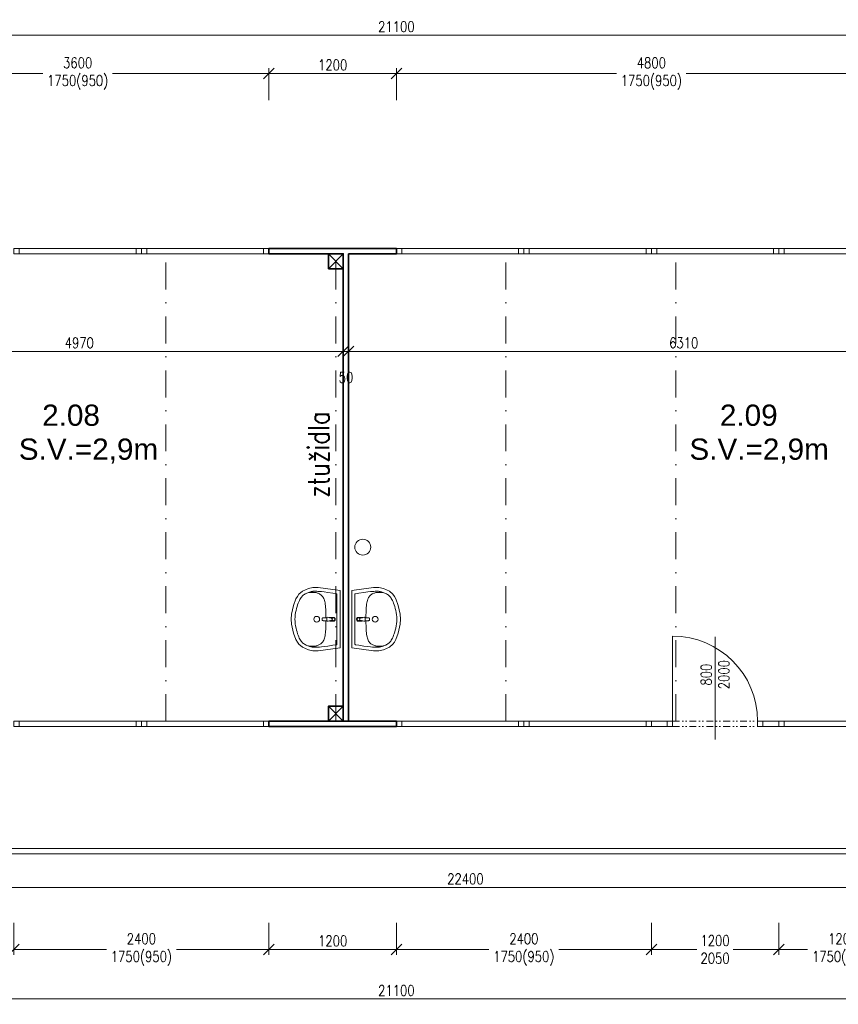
# Model space of a CAD drawing. Header units: millimetres. Extents: x -485339 to 286898, y -1189934 to 1602269.
# Tile 191 of 230: x 25820 to 33525, y -657983 to -648713. Entities that reach past the tile are written whole.
import ezdxf

# ---------------------------------------------------------------- set-up
doc = ezdxf.new("R2010")
doc.units = ezdxf.units.MM
doc.header["$LTSCALE"] = 10
doc.linetypes.add('DASHDOT', pattern=[25.4, 12.7, -6.35, 0, -6.35])
doc.linetypes.add('DĚLICÍ2', pattern=[15.875, 6.35, -3.175, 0, -3.175, 0, -3.175])
doc.layers.get('Defpoints').update_dxf_attribs({"lineweight": 0})
doc.layers.add('BOUR_zařizováky', color=7, linetype='Continuous', lineweight=18, true_color=0x4ccd32)
for name, color, linetype, lineweight in [('St__otvory_dveře', 40, 'Continuous', 18), ('St_kóty', 132, 'Continuous', 18), ('St_otvory_okna', 40, 'Continuous', 18), ('St_plocha_místnosti', 250, 'Continuous', 18), ('St_popis_otvory', 40, 'Continuous', 18), ('St_sloupy_opláštění_půdorys', 25, 'Continuous', 35), ('St_čáry_obrys', 5, 'Continuous', 35), ('St_čáry_osy', 250, 'DASHDOT', 18), ('St_čáry_plné', 250, 'Continuous', 18), ('ZTI_ST_kanalda', 234, 'Continuous', 18)]:
    doc.layers.add(name, color=color, linetype=linetype, lineweight=lineweight)
doc.styles.add('Andy', font='arial.ttf')
doc.styles.get("Standard").update_dxf_attribs({"font": 'simplex.shx', "width": 0.8})
doc.dimstyles.new('stavebníM50 vnitřní', dxfattribs={"dimtxt": 100, "dimasz": 100, "dimexe": 50, "dimexo": 100, "dimgap": 30, "dimtad": 1, "dimdec": 0, "dimtxsty": 'Standard', "dimblk": 'OBLIQUE', "dimcen": 2.5, "dimclrd": 256, "dimclre": 256, "dimclrt": 256, "dimadec": 0, "dimazin": 0, "dimtfac": 1, "dimtdec": 0, "dimtmove": 2, "dimatfit": 2, "dimldrblk": 'OBLIQUE', "dimfxl": 250, "dimfxlon": 1, "dimlwd": -1, "dimlwe": -1, "dimarcsym": 0})

# ---------------------------------------------------------------- blocks, each defined once
blk = doc.blocks.new('G$C325A9F68')
at = {"layer": 'St_otvory_okna', "ltscale": 2}
for points in [[(0, 0), (1200, 0), (1200, 50), (0, 50)], [(0, 0), (50, 0), (50, 50), (0, 50)], [(1200, 0), (1150, 0), (1150, 50), (1200, 50)]]:
    blk.add_lwpolyline(points, close=True, dxfattribs=at)
blk = doc.blocks.new('G$C51AC4435')
at = {"layer": 'St__otvory_dveře', "ltscale": 2}
for points in [[(0, 0), (50, 0), (50, -150), (0, -150)], [(0, -150), (50, -150), (50, -200), (0, -200)], [(0, -1050), (50, -1050), (50, -1000), (0, -1000)], [(0, -1200), (50, -1200), (50, -1050), (0, -1050)]]:
    blk.add_lwpolyline(points, close=True, dxfattribs=at)
at = {"layer": 'St__otvory_dveře', "linetype": 'DĚLICÍ2'}
for points in [[(0, -1000), (0, -200)], [(50, -1000), (50, -200)]]:
    blk.add_lwpolyline(points, dxfattribs=at)
at = {"layer": 'St__otvory_dveře', "ltscale": 2}
blk.add_lwpolyline([(50, -1000), (850, -1000)], dxfattribs=at)
blk.add_arc((50, -1000), 800, 0, 90, dxfattribs=at)
blk = doc.blocks.new('19252405')
at = {"color": 0}
for p, q in [((-297.4, 289), (-354.4, 263.7)), ((-256, 297.9), (-297.4, 289)), ((-205.9, 297.8), (-256, 297.9)), ((-0.1, 270), (-205.9, 297.8)), ((-415, 191.7), (-438, 129.3)), ((-402, 215.6), (-415, 191.7)), ((-387.8, 235.1), (-402, 215.6)), ((-354.4, 263.7), (-387.8, 235.1)), ((-377.9, 187.5), (-383.4, 176.7)), ((-372.4, 197), (-377.9, 187.5)), ((-366.9, 205.2), (-372.4, 197)), ((-361.2, 212.3), (-366.9, 205.2)), ((-355.4, 218.6), (-361.2, 212.3)), ((-349.3, 224.2), (-355.4, 218.6)), ((-342.8, 229.3), (-349.3, 224.2)), ((-335.7, 234), (-342.8, 229.3)), ((-328.1, 238.5), (-335.7, 234)), ((-319.9, 242.7), (-328.1, 238.5)), ((-311.4, 246.6), (-319.9, 242.7)), ((-303, 250), (-311.4, 246.6)), ((-294.7, 253.1), (-303, 250)), ((-296.5, 251), (-303, 250)), ((-289.1, 251.8), (-296.5, 251)), ((-287, 255.6), (-294.7, 253.1)), ((-281, 252.4), (-289.1, 251.8)), ((-279.9, 257.7), (-287, 255.6)), ((-272.6, 252.9), (-281, 252.4)), ((-273.6, 259.4), (-279.9, 257.7)), ((-267.9, 260.7), (-273.6, 259.4)), ((-264.3, 253.2), (-272.6, 252.9)), ((-262.5, 261.7), (-267.9, 260.7)), ((-256.6, 253.4), (-264.3, 253.2)), ((-257.4, 262.5), (-262.5, 261.7)), ((-252.3, 263.1), (-257.4, 262.5)), ((-249.5, 253.4), (-256.6, 253.4)), ((-247.3, 263.5), (-252.3, 263.1)), ((-243.2, 253.2), (-249.5, 253.4)), ((-242, 263.9), (-247.3, 263.5)), ((-237.2, 252.7), (-243.2, 253.2)), ((-236, 264), (-242, 263.9)), ((-231.5, 252), (-237.2, 252.7)), ((-228.7, 263.9), (-236, 264)), ((-225.7, 250.8), (-231.5, 252)), ((-219.5, 263.5), (-228.7, 263.9)), ((-219.7, 249.3), (-225.7, 250.8)), ((-213.4, 247.2), (-219.7, 249.3)), ((-208.3, 262.9), (-219.5, 263.5)), ((-206.7, 244.7), (-213.4, 247.2)), ((-194.3, 261.8), (-208.3, 262.9)), ((-199.8, 241.7), (-206.7, 244.7)), ((-192.9, 238.2), (-199.8, 241.7)), ((-175.7, 260), (-194.3, 261.8)), ((-186.2, 234.2), (-192.9, 238.2)), ((-179.7, 229.6), (-186.2, 234.2)), ((-173.6, 224.5), (-179.7, 229.6)), ((-149.9, 256.8), (-175.7, 260)), ((-168, 218.8), (-173.6, 224.5)), ((-162.7, 212.4), (-168, 218.8)), ((-158, 205.2), (-162.7, 212.4)), ((-153.7, 197.1), (-158, 205.2)), ((-149.9, 188), (-153.7, 197.1)), ((-114.5, 252), (-149.9, 256.8)), ((-146.7, 177.9), (-149.9, 188)), ((-67.2, 245), (-114.5, 252)), ((-34.3, 239.9), (-67.2, 245)), ((-30.1, 235), (-29.9, -235)), ((-0.1, 270), (0.1, -270)), ((-438, 129.3), (-456.2, 47.3)), ((-409.5, 101.6), (-414.2, 82.9)), ((-404.5, 119.4), (-409.5, 101.6)), ((-399.3, 135.8), (-404.5, 119.4)), ((-394.1, 150.9), (-399.3, 135.8)), ((-388.8, 164.5), (-394.1, 150.9)), ((-383.4, 176.7), (-388.8, 164.5)), ((-143.9, 166.8), (-146.7, 177.9)), ((-141.5, 154.5), (-143.9, 166.8)), ((-139.5, 141.3), (-141.5, 154.5)), ((-137.9, 127), (-139.5, 141.3)), ((-136.6, 111.6), (-137.9, 127)), ((-135.5, 95.2), (-136.6, 111.6)), ((-134.7, 77.8), (-135.5, 95.2)), ((-456.2, 47.3), (-460, -0.1)), ((-423.8, 21.2), (-425.1, -1.9)), ((-423.8, -21.5), (-425.1, 1.7)), ((-421.5, 42.6), (-423.8, 21.2)), ((-418.2, 63.2), (-421.5, 42.6)), ((-414.2, 82.9), (-418.2, 63.2)), ((-167.6, 4.8), (-167.7, 2.2)), ((-167.7, 2.2), (-167.7, 0)), ((-167.5, 6.7), (-167.6, 4.8)), ((-167.4, 8), (-167.5, 6.7)), ((-167.2, 9), (-167.4, 8)), ((-167, 9.6), (-167.2, 9)), ((-166.7, 10.2), (-167, 9.6)), ((-166.5, 10.7), (-166.7, 10.2)), ((-166.2, 11.1), (-166.5, 10.7)), ((-165.8, 11.4), (-166.2, 11.1)), ((-165.5, 11.7), (-165.8, 11.4)), ((-165.1, 11.9), (-165.5, 11.7)), ((-164.7, 12.1), (-165.1, 11.9)), ((-164.2, 12.3), (-164.7, 12.1)), ((-163.7, 12.5), (-164.2, 12.3)), ((-163.2, 12.6), (-163.7, 12.5)), ((-162.5, 12.7), (-163.2, 12.6)), ((-161.8, 12.9), (-162.5, 12.7)), ((-160.9, 13), (-161.8, 12.9)), ((-159.9, 13), (-160.9, 13)), ((-158.7, 13.1), (-159.9, 13)), ((-157.3, 13.2), (-158.7, 13.1)), ((-155.5, 13.3), (-157.3, 13.2)), ((-153.4, 13.3), (-155.5, 13.3)), ((-150.9, 13.4), (-153.4, 13.3)), ((-148.1, 13.5), (-150.9, 13.4)), ((-145, 13.6), (-148.1, 13.5)), ((-141.7, 13.6), (-145, 13.6)), ((-138.2, 13.8), (-141.7, 13.6)), ((-134.6, 13.9), (-138.2, 13.8)), ((-134.1, 59.5), (-134.7, 77.8)), ((-131.1, 14), (-134.6, 13.9)), ((-133.8, 40.3), (-134.1, 59.5)), ((-133.5, 20.5), (-133.8, 40.3)), ((-133.5, 13.9), (-133.5, 20.5)), ((-127.5, 14.2), (-131.1, 14)), ((-124.2, 14.4), (-127.5, 14.2)), ((-125.2, 8.9), (-125.9, 0)), ((-124.7, 12.6), (-125.2, 8.9)), ((-123.5, 16.6), (-124.7, 12.6)), ((-122.5, 18), (-123.5, 16.6)), ((-120.2, 19), (-122.5, 18)), ((-113.5, 18.2), (-120.2, 19)), ((-100.4, 14.6), (-113.5, 18.2)), ((-101.7, 15.8), (-104.1, 15.6)), ((-99.2, 15.9), (-101.7, 15.8)), ((-90.4, 12.4), (-100.4, 14.6)), ((-96.8, 16.1), (-99.2, 15.9)), ((-94.8, 16.2), (-96.8, 16.1)), ((-92.9, 16.4), (-94.8, 16.2)), ((-91.1, 16.5), (-92.9, 16.4)), ((-89.5, 16.6), (-91.1, 16.5)), ((-85, 11.7), (-90.4, 12.4)), ((-88, 16.7), (-89.5, 16.6)), ((-86.5, 16.8), (-88, 16.7)), ((-85, 16.9), (-86.5, 16.8)), ((-83.5, 17), (-85, 16.9)), ((-80.9, 12), (-85, 11.7)), ((-82, 17.1), (-83.5, 17)), ((-80.6, 17.2), (-82, 17.1)), ((-76.4, 13), (-80.9, 12)), ((-79.2, 17.3), (-80.6, 17.2)), ((-78, 17.4), (-79.2, 17.3)), ((-76.8, 17.5), (-78, 17.4)), ((-75.7, 17.5), (-76.8, 17.5)), ((-70.6, 14.3), (-76.4, 13)), ((-74.6, 17.6), (-75.7, 17.5)), ((-73.6, 17.7), (-74.6, 17.6)), ((-72.5, 17.8), (-73.6, 17.7)), ((-71.4, 17.8), (-72.5, 17.8)), ((-70.3, 17.9), (-71.4, 17.8)), ((-63.6, 15), (-70.6, 14.3)), ((-69, 17.9), (-70.3, 17.9)), ((-67.6, 18), (-69, 17.9)), ((-65.9, 18.1), (-67.6, 18)), ((-64, 18.1), (-65.9, 18.1)), ((-61.7, 18.2), (-64, 18.1)), ((-55.3, 16.9), (-55.3, 16.9)), ((-49.8, 12.9), (-49.8, 12.9)), ((-46.2, 7), (-46.2, 7)), ((-456.2, -47.5), (-460, -0.1)), ((-438, -129.6), (-456.2, -47.5)), ((-421.5, -42.8), (-423.8, -21.5)), ((-418.2, -63.4), (-421.5, -42.8)), ((-414.1, -83.1), (-418.2, -63.4)), ((-409.5, -101.8), (-414.1, -83.1)), ((-167.7, -2.3), (-167.7, 0)), ((-167.6, -4.9), (-167.7, -2.3)), ((-167.5, -6.8), (-167.6, -4.9)), ((-167.4, -8.1), (-167.5, -6.8)), ((-167.2, -9), (-167.4, -8.1)), ((-167, -9.7), (-167.2, -9)), ((-166.7, -10.3), (-167, -9.7)), ((-166.4, -10.8), (-166.7, -10.3)), ((-166.1, -11.2), (-166.4, -10.8)), ((-165.8, -11.5), (-166.1, -11.2)), ((-165.5, -11.8), (-165.8, -11.5)), ((-165.1, -12), (-165.5, -11.8)), ((-164.7, -12.2), (-165.1, -12)), ((-164.2, -12.4), (-164.7, -12.2)), ((-163.7, -12.6), (-164.2, -12.4)), ((-163.2, -12.7), (-163.7, -12.6)), ((-162.5, -12.8), (-163.2, -12.7)), ((-161.8, -12.9), (-162.5, -12.8)), ((-160.9, -13), (-161.8, -12.9)), ((-159.9, -13.1), (-160.9, -13)), ((-158.7, -13.2), (-159.9, -13.1)), ((-157.3, -13.3), (-158.7, -13.2)), ((-155.5, -13.3), (-157.3, -13.3)), ((-153.4, -13.4), (-155.5, -13.3)), ((-150.9, -13.5), (-153.4, -13.4)), ((-148.1, -13.5), (-150.9, -13.5)), ((-145, -13.6), (-148.1, -13.5)), ((-141.6, -13.7), (-145, -13.6)), ((-138.2, -13.8), (-141.6, -13.7)), ((-134.6, -13.9), (-138.2, -13.8)), ((-134.7, -77.8), (-135.5, -95.2)), ((-134.1, -59.5), (-134.7, -77.8)), ((-131, -14.1), (-134.6, -13.9)), ((-133.7, -40.4), (-134.1, -59.5)), ((-133.5, -20.5), (-133.7, -40.4)), ((-133.5, -14), (-133.5, -20.5)), ((-127.5, -14.3), (-131, -14.1)), ((-124.2, -14.4), (-127.5, -14.3)), ((-125.2, -8.9), (-125.9, 0)), ((-124.7, -12.6), (-125.2, -8.9)), ((-123.4, -16.6), (-124.7, -12.6)), ((-122.5, -18.1), (-123.4, -16.6)), ((-120.2, -19.1), (-122.5, -18.1)), ((-113.5, -18.2), (-120.2, -19.1)), ((-100.4, -14.7), (-113.5, -18.2)), ((-101.7, -15.8), (-104.1, -15.6)), ((-99.2, -16), (-101.7, -15.8)), ((-90.4, -12.4), (-100.4, -14.7)), ((-96.8, -16.1), (-99.2, -16)), ((-94.7, -16.3), (-96.8, -16.1)), ((-92.9, -16.4), (-94.7, -16.3)), ((-91.1, -16.5), (-92.9, -16.4)), ((-89.5, -16.6), (-91.1, -16.5)), ((-85, -11.7), (-90.4, -12.4)), ((-88, -16.7), (-89.5, -16.6)), ((-86.5, -16.8), (-88, -16.7)), ((-85, -16.9), (-86.5, -16.8)), ((-80.8, -12.1), (-85, -11.7)), ((-83.5, -17), (-85, -16.9)), ((-82, -17.1), (-83.5, -17)), ((-80.6, -17.2), (-82, -17.1)), ((-76.4, -13), (-80.8, -12.1)), ((-79.2, -17.3), (-80.6, -17.2)), ((-78, -17.4), (-79.2, -17.3)), ((-76.8, -17.5), (-78, -17.4)), ((-75.7, -17.6), (-76.8, -17.5)), ((-70.6, -14.3), (-76.4, -13)), ((-74.6, -17.7), (-75.7, -17.6)), ((-73.5, -17.7), (-74.6, -17.7)), ((-72.5, -17.8), (-73.5, -17.7)), ((-71.4, -17.9), (-72.5, -17.8)), ((-70.3, -17.9), (-71.4, -17.9)), ((-63.6, -15), (-70.6, -14.3)), ((-69, -18), (-70.3, -17.9)), ((-67.6, -18), (-69, -18)), ((-65.9, -18.1), (-67.6, -18)), ((-63.9, -18.2), (-65.9, -18.1)), ((-61.6, -18.2), (-63.9, -18.2)), ((-55.3, -16.9), (-55.3, -16.9)), ((-49.8, -12.9), (-49.8, -12.9)), ((-46.2, -7.1), (-46.2, -7.1)), ((-44.9, 0), (-44.9, 0)), ((-414.9, -191.9), (-438, -129.6)), ((-404.4, -119.5), (-409.5, -101.8)), ((-399.3, -136), (-404.4, -119.5)), ((-394, -151.1), (-399.3, -136)), ((-388.7, -164.7), (-394, -151.1)), ((-383.3, -176.9), (-388.7, -164.7)), ((-377.8, -187.7), (-383.3, -176.9)), ((-146.6, -178), (-149.9, -188.1)), ((-143.8, -166.8), (-146.6, -178)), ((-141.4, -154.6), (-143.8, -166.8)), ((-139.4, -141.4), (-141.4, -154.6)), ((-137.8, -127), (-139.4, -141.4)), ((-136.5, -111.6), (-137.8, -127)), ((-135.5, -95.2), (-136.5, -111.6)), ((-401.9, -215.8), (-414.9, -191.9)), ((-387.7, -235.3), (-401.9, -215.8)), ((-354.3, -263.9), (-387.7, -235.3)), ((-372.3, -197.1), (-377.8, -187.7)), ((-366.8, -205.3), (-372.3, -197.1)), ((-361.1, -212.5), (-366.8, -205.3)), ((-355.3, -218.8), (-361.1, -212.5)), ((-349.1, -224.4), (-355.3, -218.8)), ((-297.3, -289.2), (-354.3, -263.9)), ((-342.6, -229.5), (-349.1, -224.4)), ((-335.6, -234.2), (-342.6, -229.5)), ((-328, -238.7), (-335.6, -234.2)), ((-319.8, -242.9), (-328, -238.7)), ((-311.3, -246.7), (-319.8, -242.9)), ((-302.9, -250.2), (-311.3, -246.7)), ((-296.4, -251.1), (-302.9, -250.2)), ((-294.6, -253.2), (-302.9, -250.2)), ((-289, -251.9), (-296.4, -251.1)), ((-286.8, -255.8), (-294.6, -253.2)), ((-280.8, -252.6), (-289, -251.9)), ((-279.8, -257.9), (-286.8, -255.8)), ((-272.5, -253), (-280.8, -252.6)), ((-273.5, -259.5), (-279.8, -257.9)), ((-267.7, -260.8), (-273.5, -259.5)), ((-264.2, -253.4), (-272.5, -253)), ((-262.4, -261.8), (-267.7, -260.8)), ((-256.4, -253.5), (-264.2, -253.4)), ((-257.3, -262.6), (-262.4, -261.8)), ((-252.2, -263.2), (-257.3, -262.6)), ((-249.4, -253.5), (-256.4, -253.5)), ((-247.1, -263.7), (-252.2, -263.2)), ((-243, -253.3), (-249.4, -253.5)), ((-241.9, -264), (-247.1, -263.7)), ((-237.1, -252.9), (-243, -253.3)), ((-235.9, -264.1), (-241.9, -264)), ((-231.4, -252.1), (-237.1, -252.9)), ((-228.5, -264), (-235.9, -264.1)), ((-225.6, -250.9), (-231.4, -252.1)), ((-219.4, -263.7), (-228.5, -264)), ((-219.6, -249.4), (-225.6, -250.9)), ((-213.2, -247.3), (-219.6, -249.4)), ((-208.1, -263), (-219.4, -263.7)), ((-206.6, -244.8), (-213.2, -247.3)), ((-194.2, -261.9), (-208.1, -263)), ((-199.7, -241.8), (-206.6, -244.8)), ((0.1, -270), (-205.7, -297.9)), ((-192.8, -238.3), (-199.7, -241.8)), ((-175.6, -260), (-194.2, -261.9)), ((-186.1, -234.3), (-192.8, -238.3)), ((-179.6, -229.7), (-186.1, -234.3)), ((-173.5, -224.6), (-179.6, -229.7)), ((-149.8, -256.9), (-175.6, -260)), ((-167.9, -218.9), (-173.5, -224.6)), ((-162.6, -212.5), (-167.9, -218.9)), ((-157.9, -205.2), (-162.6, -212.5)), ((-153.6, -197.1), (-157.9, -205.2)), ((-149.9, -188.1), (-153.6, -197.1)), ((-114.4, -252.1), (-149.8, -256.9)), ((-67, -245.1), (-114.4, -252.1)), ((-34.2, -239.9), (-67, -245.1)), ((-255.9, -298), (-297.3, -289.2)), ((-205.7, -297.9), (-255.9, -298))]:
    blk.add_line(p, q, dxfattribs=at)
for centre, major_axis, start_param, end_param in [((-35.1, 235), (3.54, 3.54), 5.498034, 6.914051), ((-220, -0.1), (19.1, 19.1), 0.785398, 7.068583), ((-62.9, 0), (-9.75, 9.75), -0.785398, 5.497787), ((-62.9, 0), (10.6, 10.6), 3.881371, 7.115283), ((-61.7, 2.9), (-10.9, 10.9), -1.209553, -0.785152), ((-62.3, 1.5), (11.9, 11.9), 6.239989, 6.644428), ((-63.3, 0.6), (-12.9, 12.9), 4.290124, 4.669192), ((-64.8, 0), (-14, 14), 3.927237, 4.290124), ((-61.7, -2.9), (-10.9, 10.9), 2.356441, 2.780842), ((-62.3, -1.5), (11.9, 11.9), 4.351639, 4.756078), ((-63.3, -0.6), (-12.9, 12.9), 3.185282, 3.564351), ((-64.8, 0), (-14, 14), 3.564351, 3.927237), ((-34.9, -235), (-3.54, 3.54), 2.51122, 3.927237)]:
    blk.add_ellipse(centre, major_axis=major_axis, ratio=1, start_param=start_param, end_param=end_param, dxfattribs=at)
blk = doc.blocks.new('G$C2F820337')
at = {"layer": 'St_sloupy_opláštění_půdorys', "ltscale": 2}
blk.add_lwpolyline([(-70, -70), (70, -70), (70, 70), (-70, 70)], close=True, dxfattribs=at)
for points in [[(-70, 70), (70, -70)], [(70, 70), (-70, -70)]]:
    blk.add_lwpolyline(points, dxfattribs=at)
blk = doc.blocks.new('_OBLIQUE')
at = {"color": 0, "linetype": 'ByBlock'}
blk.add_line((-0.5, -0.5), (0.5, 0.5), dxfattribs=at)
blk = doc.blocks.new('*D4901')
at = {"layer": 'Defpoints', "color": 0}
for p in [(25765.3, -655662.9), (28165.3, -655662.9), (28165.3, -657466.5)]:
    blk.add_point(p, dxfattribs=at)
at = {"layer": 'St_kóty'}
for p, q in [((25765.3, -657216.5), (25765.3, -657516.5)), ((28165.3, -657216.5), (28165.3, -657516.5)), ((25765.3, -657466.5), (26636.2, -657466.5)), ((28165.3, -657466.5), (27294.3, -657466.5))]:
    blk.add_line(p, q, dxfattribs=at)
at = {"layer": 'St_kóty', "linetype": 'ByBlock', "xscale": 100, "yscale": 100, "zscale": 100, "rotation": 180}
blk.add_blockref('_OBLIQUE', (25765.3, -657466.5), dxfattribs=at)
at = {"layer": 'St_kóty', "linetype": 'ByBlock', "xscale": 100, "yscale": 100, "zscale": 100}
blk.add_blockref('_OBLIQUE', (28165.3, -657466.5), dxfattribs=at)
at = {"layer": 'St_kóty', "insert": (26965.3, -657466.5), "char_height": 100, "attachment_point": 5}
blk.add_mtext('2400\\P1750(950)', dxfattribs=at)
blk = doc.blocks.new('*D4902')
at = {"layer": 'Defpoints', "color": 0}
for p in [(28165.3, -655662.9), (29365.3, -655662.9), (29365.3, -657466.5)]:
    blk.add_point(p, dxfattribs=at)
at = {"layer": 'St_kóty'}
for p, q in [((28165.3, -657216.5), (28165.3, -657516.5)), ((29365.3, -657216.5), (29365.3, -657516.5)), ((28165.3, -657466.5), (29365.3, -657466.5))]:
    blk.add_line(p, q, dxfattribs=at)
at = {"layer": 'St_kóty', "linetype": 'ByBlock', "xscale": 100, "yscale": 100, "zscale": 100, "rotation": 180}
blk.add_blockref('_OBLIQUE', (28165.3, -657466.5), dxfattribs=at)
at = {"layer": 'St_kóty', "linetype": 'ByBlock', "xscale": 100, "yscale": 100, "zscale": 100}
blk.add_blockref('_OBLIQUE', (29365.3, -657466.5), dxfattribs=at)
at = {"layer": 'St_kóty', "insert": (28765.3, -657386.5), "char_height": 100, "attachment_point": 5}
blk.add_mtext('1200', dxfattribs=at)
blk = doc.blocks.new('*D4903')
at = {"layer": 'Defpoints', "color": 0}
for p in [(29365.3, -655662.9), (31765.3, -655662.9), (31765.3, -657466.5)]:
    blk.add_point(p, dxfattribs=at)
at = {"layer": 'St_kóty'}
for p, q in [((29365.3, -657216.5), (29365.3, -657516.5)), ((31765.3, -657216.5), (31765.3, -657516.5)), ((29365.3, -657466.5), (30236.2, -657466.5)), ((31765.3, -657466.5), (30894.3, -657466.5))]:
    blk.add_line(p, q, dxfattribs=at)
at = {"layer": 'St_kóty', "linetype": 'ByBlock', "xscale": 100, "yscale": 100, "zscale": 100, "rotation": 180}
blk.add_blockref('_OBLIQUE', (29365.3, -657466.5), dxfattribs=at)
at = {"layer": 'St_kóty', "linetype": 'ByBlock', "xscale": 100, "yscale": 100, "zscale": 100}
blk.add_blockref('_OBLIQUE', (31765.3, -657466.5), dxfattribs=at)
at = {"layer": 'St_kóty', "insert": (30565.3, -657466.5), "char_height": 100, "attachment_point": 5}
blk.add_mtext('2400\\P1750(950)', dxfattribs=at)
blk = doc.blocks.new('*D4904')
at = {"layer": 'Defpoints', "color": 0}
for p in [(31765.3, -655662.9), (32965.3, -655662.9), (32965.3, -657466.5)]:
    blk.add_point(p, dxfattribs=at)
at = {"layer": 'St_kóty'}
for p, q in [((31765.3, -657216.5), (31765.3, -657516.5)), ((32965.3, -657216.5), (32965.3, -657516.5)), ((31765.3, -657466.5), (32194.3, -657466.5)), ((32965.3, -657466.5), (32536.2, -657466.5))]:
    blk.add_line(p, q, dxfattribs=at)
at = {"layer": 'St_kóty', "linetype": 'ByBlock', "xscale": 100, "yscale": 100, "zscale": 100, "rotation": 180}
blk.add_blockref('_OBLIQUE', (31765.3, -657466.5), dxfattribs=at)
at = {"layer": 'St_kóty', "linetype": 'ByBlock', "xscale": 100, "yscale": 100, "zscale": 100}
blk.add_blockref('_OBLIQUE', (32965.3, -657466.5), dxfattribs=at)
at = {"layer": 'St_kóty', "insert": (32365.3, -657466.5), "char_height": 100, "attachment_point": 5}
blk.add_mtext('1200\\P2050', dxfattribs=at)
blk = doc.blocks.new('*D4905')
at = {"layer": 'Defpoints', "color": 0}
for p in [(32965.3, -655662.9), (34165.3, -655662.9), (34165.3, -657466.5)]:
    blk.add_point(p, dxfattribs=at)
at = {"layer": 'St_kóty'}
for p, q in [((32965.3, -657216.5), (32965.3, -657516.5)), ((34165.3, -657216.5), (34165.3, -657516.5)), ((32965.3, -657466.5), (33236.2, -657466.5)), ((34165.3, -657466.5), (33894.3, -657466.5))]:
    blk.add_line(p, q, dxfattribs=at)
at = {"layer": 'St_kóty', "linetype": 'ByBlock', "xscale": 100, "yscale": 100, "zscale": 100, "rotation": 180}
blk.add_blockref('_OBLIQUE', (32965.3, -657466.5), dxfattribs=at)
at = {"layer": 'St_kóty', "linetype": 'ByBlock', "xscale": 100, "yscale": 100, "zscale": 100}
blk.add_blockref('_OBLIQUE', (34165.3, -657466.5), dxfattribs=at)
at = {"layer": 'St_kóty', "insert": (33565.3, -657466.5), "char_height": 100, "attachment_point": 5}
blk.add_mtext('1200\\P1750(950)', dxfattribs=at)
blk = doc.blocks.new('*D4913')
at = {"layer": 'Defpoints', "color": 0}
for p in [(23895.3, -650917.3), (28865.3, -650917.3), (28865.3, -651835.6)]:
    blk.add_point(p, dxfattribs=at)
at = {"layer": 'St_kóty'}
for p, q in [((23895.3, -651585.6), (23895.3, -651885.6)), ((28865.3, -651585.6), (28865.3, -651885.6)), ((23895.3, -651835.6), (28865.3, -651835.6))]:
    blk.add_line(p, q, dxfattribs=at)
at = {"layer": 'St_kóty', "linetype": 'ByBlock', "xscale": 100, "yscale": 100, "zscale": 100, "rotation": 180}
blk.add_blockref('_OBLIQUE', (23895.3, -651835.6), dxfattribs=at)
at = {"layer": 'St_kóty', "linetype": 'ByBlock', "xscale": 100, "yscale": 100, "zscale": 100}
blk.add_blockref('_OBLIQUE', (28865.3, -651835.6), dxfattribs=at)
at = {"layer": 'St_kóty', "insert": (26380.3, -651755.6), "char_height": 100, "attachment_point": 5}
blk.add_mtext('4970', dxfattribs=at)
blk = doc.blocks.new('*D4914')
at = {"layer": 'Defpoints', "color": 0}
for p in [(28865.3, -650917.3), (28915.3, -650917.3), (28915.3, -651835.6)]:
    blk.add_point(p, dxfattribs=at)
at = {"layer": 'St_kóty'}
for p, q in [((28865.3, -651585.6), (28865.3, -651885.6)), ((28915.3, -651585.6), (28915.3, -651885.6)), ((28865.3, -651835.6), (28765.3, -651835.6)), ((28865.3, -651835.6), (28915.3, -651835.6)), ((28915.3, -651835.6), (29015.3, -651835.6))]:
    blk.add_line(p, q, dxfattribs=at)
at = {"layer": 'St_kóty', "linetype": 'ByBlock', "xscale": 100, "yscale": 100, "zscale": 100}
blk.add_blockref('_OBLIQUE', (28865.3, -651835.6), dxfattribs=at)
at = {"layer": 'St_kóty', "linetype": 'ByBlock', "xscale": 100, "yscale": 100, "zscale": 100, "rotation": 180}
blk.add_blockref('_OBLIQUE', (28915.3, -651835.6), dxfattribs=at)
at = {"layer": 'St_kóty', "insert": (28890.3, -652080.6), "char_height": 100, "attachment_point": 5}
blk.add_mtext('50', dxfattribs=at)
blk = doc.blocks.new('*D4915')
at = {"layer": 'Defpoints', "color": 0}
for p in [(28915.3, -650917.3), (35225.3, -650917.3), (35225.3, -651835.6)]:
    blk.add_point(p, dxfattribs=at)
at = {"layer": 'St_kóty'}
for p, q in [((28915.3, -651585.6), (28915.3, -651885.6)), ((35225.3, -651585.6), (35225.3, -651885.6)), ((28915.3, -651835.6), (35225.3, -651835.6))]:
    blk.add_line(p, q, dxfattribs=at)
at = {"layer": 'St_kóty', "xscale": 100, "yscale": 100, "zscale": 100, "rotation": 180}
blk.add_blockref('_OBLIQUE', (28915.3, -651835.6), dxfattribs=at)
at = {"layer": 'St_kóty', "xscale": 100, "yscale": 100, "zscale": 100}
blk.add_blockref('_OBLIQUE', (35225.3, -651835.6), dxfattribs=at)
at = {"layer": 'St_kóty', "insert": (32070.3, -651755.6), "char_height": 100, "attachment_point": 5}
blk.add_mtext('6310', dxfattribs=at)
blk = doc.blocks.new('*D4922')
at = {"layer": 'Defpoints', "color": 0}
for p in [(28165.3, -649219.4), (24565.3, -650867.3), (28165.3, -650867.3)]:
    blk.add_point(p, dxfattribs=at)
at = {"layer": 'St_kóty'}
for p, q in [((24565.3, -649469.4), (24565.3, -649169.4)), ((28165.3, -649469.4), (28165.3, -649169.4)), ((24565.3, -649219.4), (26036.2, -649219.4)), ((28165.3, -649219.4), (26694.3, -649219.4))]:
    blk.add_line(p, q, dxfattribs=at)
at = {"layer": 'St_kóty', "xscale": 100, "yscale": 100, "zscale": 100, "rotation": 180}
blk.add_blockref('_OBLIQUE', (24565.3, -649219.4), dxfattribs=at)
at = {"layer": 'St_kóty', "xscale": 100, "yscale": 100, "zscale": 100}
blk.add_blockref('_OBLIQUE', (28165.3, -649219.4), dxfattribs=at)
at = {"layer": 'St_kóty', "insert": (26365.3, -649219.4), "char_height": 100, "attachment_point": 5}
blk.add_mtext('3600\\P1750(950)', dxfattribs=at)
blk = doc.blocks.new('*D4923')
at = {"layer": 'Defpoints', "color": 0}
for p in [(29365.3, -649219.4), (28165.3, -650867.3), (29365.3, -650867.3)]:
    blk.add_point(p, dxfattribs=at)
at = {"layer": 'St_kóty'}
for p, q in [((28165.3, -649469.4), (28165.3, -649169.4)), ((29365.3, -649469.4), (29365.3, -649169.4)), ((28165.3, -649219.4), (29365.3, -649219.4))]:
    blk.add_line(p, q, dxfattribs=at)
at = {"layer": 'St_kóty', "xscale": 100, "yscale": 100, "zscale": 100, "rotation": 180}
blk.add_blockref('_OBLIQUE', (28165.3, -649219.4), dxfattribs=at)
at = {"layer": 'St_kóty', "xscale": 100, "yscale": 100, "zscale": 100}
blk.add_blockref('_OBLIQUE', (29365.3, -649219.4), dxfattribs=at)
at = {"layer": 'St_kóty', "insert": (28765.3, -649139.4), "char_height": 100, "attachment_point": 5}
blk.add_mtext('1200', dxfattribs=at)
blk = doc.blocks.new('*D4924')
at = {"layer": 'Defpoints', "color": 0}
for p in [(34165.3, -649219.4), (29365.3, -650867.3), (34165.3, -650892.3)]:
    blk.add_point(p, dxfattribs=at)
at = {"layer": 'St_kóty'}
for p, q in [((29365.3, -649469.4), (29365.3, -649169.4)), ((34165.3, -649469.4), (34165.3, -649169.4)), ((29365.3, -649219.4), (31436.2, -649219.4)), ((34165.3, -649219.4), (32094.3, -649219.4))]:
    blk.add_line(p, q, dxfattribs=at)
at = {"layer": 'St_kóty', "xscale": 100, "yscale": 100, "zscale": 100, "rotation": 180}
blk.add_blockref('_OBLIQUE', (29365.3, -649219.4), dxfattribs=at)
at = {"layer": 'St_kóty', "xscale": 100, "yscale": 100, "zscale": 100}
blk.add_blockref('_OBLIQUE', (34165.3, -649219.4), dxfattribs=at)
at = {"layer": 'St_kóty', "insert": (31765.3, -649219.4), "char_height": 100, "attachment_point": 5}
blk.add_mtext('4800\\P1750(950)', dxfattribs=at)
blk = doc.blocks.new('*D4979')
at = {"layer": 'Defpoints', "color": 0}
for p in [(39915.3, -648858.7), (18815.3, -650867.3), (39915.3, -650867.3)]:
    blk.add_point(p, dxfattribs=at)
at = {"layer": 'St_kóty'}
for p, q in [((18815.3, -649108.7), (18815.3, -648808.7)), ((39915.3, -649108.7), (39915.3, -648808.7)), ((18815.3, -648858.7), (39915.3, -648858.7))]:
    blk.add_line(p, q, dxfattribs=at)
at = {"layer": 'St_kóty', "linetype": 'ByBlock', "xscale": 100, "yscale": 100, "zscale": 100, "rotation": 180}
blk.add_blockref('_OBLIQUE', (18815.3, -648858.7), dxfattribs=at)
at = {"layer": 'St_kóty', "linetype": 'ByBlock', "xscale": 100, "yscale": 100, "zscale": 100}
blk.add_blockref('_OBLIQUE', (39915.3, -648858.7), dxfattribs=at)
at = {"layer": 'St_kóty', "insert": (29365.3, -648778.7), "char_height": 100, "attachment_point": 5}
blk.add_mtext('21100', dxfattribs=at)
blk = doc.blocks.new('*D5068')
at = {"layer": 'Defpoints', "color": 0}
for p in [(39915.3, -655367.3), (18815.3, -656567.3), (39915.3, -657933.2)]:
    blk.add_point(p, dxfattribs=at)
at = {"layer": 'St_kóty'}
for p, q in [((18815.3, -657683.2), (18815.3, -657983.2)), ((39915.3, -657683.2), (39915.3, -657983.2)), ((18815.3, -657933.2), (39915.3, -657933.2))]:
    blk.add_line(p, q, dxfattribs=at)
at = {"layer": 'St_kóty', "linetype": 'ByBlock', "xscale": 100, "yscale": 100, "zscale": 100, "rotation": 180}
blk.add_blockref('_OBLIQUE', (18815.3, -657933.2), dxfattribs=at)
at = {"layer": 'St_kóty', "linetype": 'ByBlock', "xscale": 100, "yscale": 100, "zscale": 100}
blk.add_blockref('_OBLIQUE', (39915.3, -657933.2), dxfattribs=at)
at = {"layer": 'St_kóty', "insert": (29365.3, -657853.2), "char_height": 100, "attachment_point": 5}
blk.add_mtext('21100', dxfattribs=at)
blk = doc.blocks.new('*D5077')
at = {"layer": 'Defpoints', "color": 0}
for p in [(18815.3, -656567.3), (41215.3, -656567.3), (41215.3, -656882.5)]:
    blk.add_point(p, dxfattribs=at)
at = {"layer": 'St_kóty'}
for p, q in [((18815.3, -656667.3), (18815.3, -656932.5)), ((41215.3, -656667.3), (41215.3, -656932.5)), ((18815.3, -656882.5), (41215.3, -656882.5))]:
    blk.add_line(p, q, dxfattribs=at)
at = {"layer": 'St_kóty', "linetype": 'ByBlock', "xscale": 100, "yscale": 100, "zscale": 100, "rotation": 180}
blk.add_blockref('_OBLIQUE', (18815.3, -656882.5), dxfattribs=at)
at = {"layer": 'St_kóty', "linetype": 'ByBlock', "xscale": 100, "yscale": 100, "zscale": 100}
blk.add_blockref('_OBLIQUE', (41215.3, -656882.5), dxfattribs=at)
at = {"layer": 'St_kóty', "insert": (30015.3, -656802.5), "char_height": 100, "attachment_point": 5}
blk.add_mtext('22400', dxfattribs=at)

msp = doc.modelspace()

# ---------------------------------------------------------------- linework, layer by layer
at = {"layer": 'St_popis_otvory'}
msp.add_lwpolyline([(32365.3, -655490.2), (32365.3, -654524)], dxfattribs=at)
at = {"layer": 'St_čáry_obrys', "ltscale": 2}
for points in [[(28165.3, -650867.3), (29365.3, -650867.3)], [(28165.3, -650867.3), (28165.3, -650917.3)], [(28165.3, -650917.3), (28865.3, -650917.3)], [(28915.3, -650917.3), (28915.3, -655317.3)], [(28915.3, -650917.3), (29365.3, -650917.3)], [(29365.3, -650867.3), (29365.3, -650917.3)], [(28865.3, -651057.3), (28865.3, -655177.3)], [(28165.3, -655317.3), (29365.3, -655317.3)], [(28165.3, -655317.3), (28165.3, -655367.3)], [(28165.3, -655367.3), (29365.3, -655367.3)], [(29365.3, -655317.3), (29365.3, -655367.3)]]:
    msp.add_lwpolyline(points, dxfattribs=at)
at = {"layer": 'St_čáry_osy', "ltscale": 2}
for points in [[(27195.3, -655317.3), (27195.3, -650917.3)], [(28795.3, -655317.3), (28795.3, -650917.3)], [(30395.3, -655317.3), (30395.3, -650917.3)], [(31995.3, -655317.3), (31995.3, -650917.3)]]:
    msp.add_lwpolyline(points, dxfattribs=at)
at = {"layer": 'St_čáry_plné', "ltscale": 2}
for points in [[(18815.3, -655367.3), (18815.3, -656567.3), (39915.3, -656567.3), (41215.3, -656567.3), (41215.3, -654217.3), (39915.3, -654217.3)], [(18865.3, -655367.3), (18865.3, -656517.3), (39915.3, -656517.3), (41165.3, -656517.3), (41165.3, -655067.3)]]:
    msp.add_lwpolyline(points, dxfattribs=at)
at = {"layer": 'ZTI_ST_kanalda', "ltscale": 2}
msp.add_circle((29049.2, -653679.5), 75, dxfattribs=at)

# ---------------------------------------------------------------- block references
at = {"layer": 'BOUR_zařizováky', "xscale": -1, "rotation": 180}
msp.add_blockref('19252405', (28835.2, -654358.2), dxfattribs=at)
at = {"layer": 'BOUR_zařizováky', "rotation": 179.9999999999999}
msp.add_blockref('19252405', (28945.3, -654358.2), dxfattribs=at)
at = {"layer": 'St__otvory_dveře', "ltscale": 2, "xscale": -1, "rotation": 270}
msp.add_blockref('G$C51AC4435', (32965.3, -655367.3), dxfattribs=at)
at = {"layer": 'St_otvory_okna', "ltscale": 2}
for p in [(25765.3, -650917.3), (26965.3, -650917.3), (29365.3, -650917.3), (30565.3, -650917.3), (31765.3, -650917.3), (32965.3, -650917.3), (25765.3, -655367.3), (26965.3, -655367.3)]:
    msp.add_blockref('G$C325A9F68', p, dxfattribs=at)
at = {"layer": 'St_otvory_okna', "ltscale": 2, "xscale": -1}
for p in [(30565.3, -655367.3), (31765.3, -655367.3), (34165.3, -655367.3)]:
    msp.add_blockref('G$C325A9F68', p, dxfattribs=at)
at = {"layer": 'St_sloupy_opláštění_půdorys', "ltscale": 2}
for p in [(28795.3, -650987.3), (28795.3, -655247.3)]:
    msp.add_blockref('G$C2F820337', p, dxfattribs=at)

# ---------------------------------------------------------------- texts
at = {"layer": 'St_plocha_místnosti', "ltscale": 2, "style": 'Andy'}
for s, p in [('2.08', (26031.3, -652536.8)), ('2.09', (32410.4, -652536.8)), ('S.V.=2,9m', (25811.1, -652856.5)), ('S.V.=2,9m', (32123.7, -652856.5))]:
    msp.add_text(s, height=200, dxfattribs=at).set_placement(p)
at = {"layer": 'St_popis_otvory', "insert": (32365.3, -654879), "char_height": 100, "width": 1342.526, "attachment_point": 5, "rotation": 90}
msp.add_mtext('800\\P2000', dxfattribs=at)
at = {"layer": 'St_čáry_plné', "ltscale": 2, "width": 0.8}
msp.add_text('ztužidla', height=200, rotation=90, dxfattribs=at).set_placement((28733.7, -653214.3))

# ---------------------------------------------------------------- dimensions: what is measured, and where the dimension line sits
at = {"layer": 'St_kóty'}
for base, p1, p2, picture, middle in [((39915.3, -648858.7), (18815.3, -650867.3), (39915.3, -650867.3), '*D4979', (29365.3, -648778.7)), ((29365.3, -649219.4), (28165.3, -650867.3), (29365.3, -650867.3), '*D4923', (28765.3, -649139.4)), ((28865.3, -651835.6), (23895.3, -650917.3), (28865.3, -650917.3), '*D4913', (26380.3, -651755.6)), ((28915.3, -651835.6), (28865.3, -650917.3), (28915.3, -650917.3), '*D4914', (28890.3, -652080.6)), ((35225.3, -651835.6), (28915.3, -650917.3), (35225.3, -650917.3), '*D4915', (32070.3, -651755.6)), ((29365.3, -657466.5), (28165.3, -655662.9), (29365.3, -655662.9), '*D4902', (28765.3, -657386.5)), ((41215.3, -656882.5), (18815.3, -656567.3), (41215.3, -656567.3), '*D5077', (30015.3, -656802.5))]:
    dim = msp.add_linear_dim(base=base, p1=p1, p2=p2, dimstyle='stavebníM50 vnitřní', dxfattribs=at)
    dim.commit()
    dim.dimension.update_dxf_attribs({"geometry": picture, "text_midpoint": middle})
for base, p1, p2, text, picture, middle in [((28165.3, -649219.4), (24565.3, -650867.3), (28165.3, -650867.3), '<>\\P1750(950)', '*D4922', (26365.3, -649219.4)), ((34165.3, -649219.4), (29365.3, -650867.3), (34165.3, -650892.3), '<>\\P1750(950)', '*D4924', (31765.3, -649219.4)), ((28165.3, -657466.5), (25765.3, -655662.9), (28165.3, -655662.9), '<>\\P1750(950)', '*D4901', (26965.3, -657466.5)), ((31765.3, -657466.5), (29365.3, -655662.9), (31765.3, -655662.9), '<>\\P1750(950)', '*D4903', (30565.3, -657466.5)), ((32965.3, -657466.5), (31765.3, -655662.9), (32965.3, -655662.9), '<>\\P2050', '*D4904', (32365.3, -657466.5)), ((34165.3, -657466.5), (32965.3, -655662.9), (34165.3, -655662.9), '<>\\P1750(950)', '*D4905', (33565.3, -657466.5))]:
    dim = msp.add_linear_dim(base=base, p1=p1, p2=p2, text=text, dimstyle='stavebníM50 vnitřní', override={"dimtxsty": 'Standard'}, dxfattribs=at)
    dim.commit()
    dim.dimension.update_dxf_attribs({"geometry": picture, "text_midpoint": middle, "dimtype": 160})
dim = msp.add_linear_dim(base=(39915.3, -657933.2), p1=(18815.3, -656567.3), p2=(39915.3, -655367.3), dimstyle='stavebníM50 vnitřní', override={"dimtxsty": 'Standard', "dimldrblk": 'OBLIQUE'}, dxfattribs=at)
dim.commit()
dim.dimension.update_dxf_attribs({"geometry": '*D5068', "text_midpoint": (29365.3, -657853.2)})

doc.saveas('drawing.dxf')
